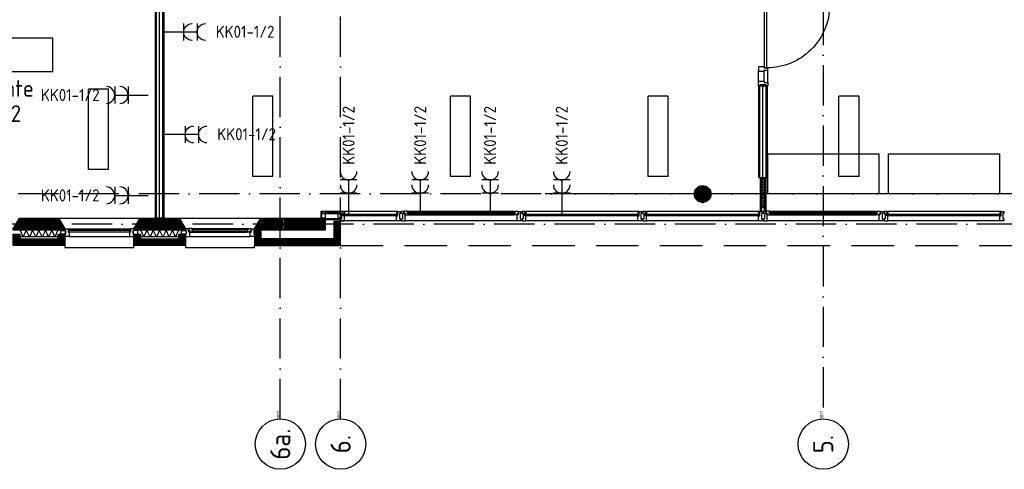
# Model space of a CAD drawing. Header units: millimetres. Extents: x 90707 to 259985, y -1262 to 84291.
# Tile 60 of 75: x 193658 to 208347, y 37953 to 44656. Entities that reach past the tile are written whole.
import ezdxf
from ezdxf.enums import TextEntityAlignment as Align

# ---------------------------------------------------------------- set-up
doc = ezdxf.new("R2010")
doc.units = ezdxf.units.MM
doc.header["$LTSCALE"] = 100
doc.linetypes.add('DASHDOT', pattern=[9, 6, -1.5, 0, -1.5])
doc.linetypes.add('HIDDEN', pattern=[9.525, 6.35, -3.175])
doc.layers.get('0').update_dxf_attribs({"linetype": 'CONTINUOUS'})
for name, color, linetype in [('AANSLWCD', 3, 'CONTINUOUS'), ('ABNSLWCD_ATTRIB', 2, 'CONTINUOUS'), ('AL$1----_ALGEMEEN', 7, 'CONTINUOUS'), ('AL$7----_STRAMIEN', 1, 'DASHDOT'), ('AL21----_BUITENWAND', 4, 'CONTINUOUS'), ('AL22----_BINNENWAND', 7, 'CONTINUOUS'), ('AL28----_KONSTRUKTIE', 3, 'CONTINUOUS'), ('AL31----_BUITENKOZ', 7, 'CONTINUOUS'), ('AL32----_BINNENKOZ', 7, 'CONTINUOUS'), ('AL32----_DRAAIRICHTING', 1, 'CONTINUOUS'), ('ALL-----_REFLIJNEN', 8, 'CONTINUOUS'), ('ALN-----_BLOCKNAAM', 2, 'CONTINUOUS'), ('ALXA1---_RASTER50', 12, 'CONTINUOUS'), ('ALXA3---_VOLZWART', 14, 'CONTINUOUS'), ('ALXAA---_GEWBETON', 12, 'CONTINUOUS'), ('ALXAB---_PREFABBETON', 1, 'CONTINUOUS'), ('ALXOU---_GLAS', 7, 'CONTINUOUS'), ('ARMATUUR', 8, 'CONTINUOUS'), ('EL6441--_DATACOM', 3, 'CONTINUOUS'), ('GEBOUWLABEL', 4, 'CONTINUOUS'), ('INHOUD', 7, 'CONTINUOUS'), ('OMSCHRIJVING', 7, 'CONTINUOUS'), ('OPPERVLAK', 7, 'CONTINUOUS'), ('VOLGNUMMER', 7, 'CONTINUOUS')]:
    doc.layers.add(name, color=color, linetype=linetype)
doc.styles.add('1_8', font='ISO', dxfattribs={"height": 1.8})
doc.styles.add('NORATT', font='isocp.shx')
doc.styles.get("Standard").update_dxf_attribs({"font": 'iso.shx'})

# ---------------------------------------------------------------- blocks, each defined once
blk = doc.blocks.new('ES3W2A')
for p, q in [((1.25, 2), (-1.25, 2)), ((0, 2), (0, -3)), ((1.25, 0), (-1.25, 0))]:
    blk.add_line(p, q)
for centre in [(0, 3.25), (0, 1.25)]:
    blk.add_arc(centre, 1.25, 180, 0)
at = {"style": '1_8'}
for tag, flags, p in [('VERMOGEN', 9, (-2.5, 5)), ('GROEP', 8, (0, 5)), ('SCHAK', 8, (2.5, 5)), ('GELIJK', 9, (5, 5)), ('KAST', 9, (7, 5)), ('TAL', 8, (2.5, 5))]:
    blk.add_attdef(tag, text='', height=1.8, rotation=90, dxfattribs=dict(at, flags=flags)).set_placement(p, align=Align.MIDDLE_CENTER)
at = {"style": '1_8', "width": 0.7, "flags": 8}
blk.add_attdef('DOEL', text='', height=1.8, rotation=90, dxfattribs=at).set_placement((-2.5, 5), align=Align.MIDDLE_LEFT)
at = {"style": '1_8', "flags": 9}
blk.add_attdef('M_CODE', text='', height=1.8, dxfattribs=at).set_placement((0, 0), align=Align.MIDDLE_CENTER)
blk = doc.blocks.new('1011')
at = {"layer": 'AL$7----_STRAMIEN', "color": 7, "linetype": 'Continuous'}
blk.add_circle((-750, 0), 750, dxfattribs=at)
at = {"layer": 'AL$7----_STRAMIEN', "color": 3, "linetype": 'Continuous'}
blk.add_attdef('STR-NAAM', text='', height=600, rotation=360, dxfattribs=at).set_placement((-750, 0), align=Align.MIDDLE)
at = {"layer": 'ALN-----_BLOCKNAAM', "linetype": 'Continuous'}
blk.add_text('1011', height=100, dxfattribs=at).set_placement((0, 0))
blk = doc.blocks.new('GEBOUWLABEL')
at = {"layer": 'VOLGNUMMER'}
blk.add_lwpolyline([(-4, -1), (4, -1), (4, 1), (-4, 1)], close=True, dxfattribs=at)
at = {"color": 0, "linetype": 'ByBlock', "flags": 1}
for tag, p in [('OPPERVLAKTESOORT', (0.5, 8)), ('TERREIN', (0.5, 6.5)), ('GEBOUW', (0.5, 5)), ('GEBRUIKSFUNCTIE', (0.5, 3.5)), ('BOUWLAAG', (0.5, 2)), ('HOOGTE', (0, -6.5)), ('RUIMTEFUNCTIE', (0, -8))]:
    blk.add_attdef(tag, text='', height=1, dxfattribs=at).set_placement(p, align=Align.MIDDLE_CENTER)
at = {"layer": 'INHOUD', "color": 0, "linetype": 'ByBlock'}
blk.add_attdef('INHOUD', text='', height=1, dxfattribs=at).set_placement((0, -5), align=Align.MIDDLE_CENTER)
at = {"layer": 'OMSCHRIJVING', "color": 0, "linetype": 'ByBlock'}
blk.add_attdef('OMSCHRIJVING', text='', height=1, dxfattribs=at).set_placement((0, -2), align=Align.MIDDLE_CENTER)
at = {"layer": 'OPPERVLAK', "color": 0, "linetype": 'ByBlock'}
blk.add_attdef('OPPERVLAK', text='', height=1, dxfattribs=at).set_placement((0, -3.5), align=Align.MIDDLE_CENTER)
at = {"layer": 'VOLGNUMMER', "color": 0, "linetype": 'ByBlock'}
blk.add_attdef('VOLGNUMMER', text='', height=1, dxfattribs=at).set_placement((0, 0), align=Align.MIDDLE_CENTER)
blk = doc.blocks.new('A$Cca306792')
at = {"layer": 'ALL-----_REFLIJNEN', "linetype": 'Continuous'}
h = blk.add_hatch(dxfattribs=at)
h.set_pattern_fill('PREFBET', color=8, angle=90, style=0)
h.set_pattern_definition([(135, (103120.95, 42959.68), (-106.066, -106.066), [])])
h.paths.add_polyline_path([(102443, 42780), (102443, 42800), (102536, 42960), (103121, 42960), (103213, 42800), (103213, 42780)])
h = blk.add_hatch(dxfattribs=at)
h.set_pattern_fill('RASTER50', color=8, scale=50, angle=90, style=0)
h.set_pattern_definition([(90, (103120.946, 42959.675), (-10, 6e-16), [])])
h.paths.add_polyline_path([(102443, 42780), (102443, 42800), (102536, 42960), (103121, 42960), (103213, 42800), (103213, 42780)])
h = blk.add_hatch(dxfattribs=at)
h.set_pattern_fill('PREFBET', color=8, angle=90, style=0)
h.set_pattern_definition([(135, (104920.95, 42959.68), (-106.066, -106.066), [])])
h.paths.add_polyline_path([(104243, 42780), (104243, 42800), (104336, 42960), (104921, 42960), (105013, 42800), (105013, 42780)])
h = blk.add_hatch(dxfattribs=at)
h.set_pattern_fill('RASTER50', color=8, scale=50, angle=90, style=0)
h.set_pattern_definition([(90, (104920.946, 42959.675), (-10, 6e-16), [])])
h.paths.add_polyline_path([(104243, 42780), (104243, 42800), (104336, 42960), (104921, 42960), (105013, 42800), (105013, 42780)])
at = {"layer": 'ALXA1---_RASTER50'}
h = blk.add_hatch(dxfattribs=at)
h.set_pattern_fill('RASTER50', color=8, scale=100, angle=90, style=0)
h.set_pattern_definition([(90, (338146.175, 1203.591), (20, 1e-15), [])])
h.paths.add_polyline_path([(106043, 42780), (106043, 42800), (106136, 42960), (107098, 42960), (107098, 42780)])
at = {"layer": 'ALXAA---_GEWBETON'}
h = blk.add_hatch(dxfattribs=at)
h.set_pattern_fill('GEWPBET', color=8, scale=100, style=0)
h.set_pattern_definition([(0, (-37572.031, 9775.25), (0, 20), [])])
edge = h.paths.add_edge_path()
edge.add_arc((112728, 43320), 125, 0, 360)
at = {"layer": 'ALXAB---_PREFABBETON'}
h = blk.add_hatch(dxfattribs=at)
h.set_pattern_fill('PREFBET', color=8, angle=90, style=0)
h.set_pattern_definition([(45, (338146.17, 1203.59), (106.06602, -106.06602), [])])
h.paths.add_polyline_path([(106043, 42780), (106043, 42800), (106136, 42960), (107098, 42960), (107098, 42780)])
at = {"layer": 'AL$1----_ALGEMEEN', "color": 8}
for p, q in [((113699, 43920), (115357, 43920)), ((115357, 43920), (115357, 43320)), ((115357, 43320), (113699, 43320))]:
    blk.add_line(p, q, dxfattribs=at)
blk.add_lwpolyline([(115499, 43320), (115499, 43920), (117157, 43920), (117157, 43320)], close=True, dxfattribs=at)
at = {"layer": 'AL$7----_STRAMIEN', "color": 1}
for p, q in [((107328, 39965), (107328, 54656)), ((145786, 43320), (110378, 43320))]:
    blk.add_line(p, q, dxfattribs=at)
for points in [[(106428, 39965), (106428, 78659)], [(114528, 66841), (114528, 39965)], [(135522, 43320), (3452, 43320)], [(146222, 42870), (2867, 42870)]]:
    blk.add_lwpolyline(points, dxfattribs=at)
at = {"layer": 'AL21----_BUITENWAND', "color": 8}
for p, q in [((107328, 42550), (107328, 42911)), ((106043, 42760), (106043, 42550)), ((106043, 42550), (107328, 42550))]:
    blk.add_line(p, q, dxfattribs=at)
at = {"layer": 'AL21----_BUITENWAND', "color": 8, "linetype": 'HIDDEN'}
blk.add_line((107328, 42550), (139728, 42550), dxfattribs=at)
at = {"layer": 'AL21----_BUITENWAND', "color": 8}
blk.add_lwpolyline([(107228, 42911), (107228, 42650), (106143, 42650), (106143, 42760), (106043, 42760), (106043, 42550), (107328, 42550), (107328, 42911)], close=True, dxfattribs=at)
at = {"layer": 'AL22----_BINNENWAND', "color": 8, "linetype": 'Continuous'}
blk.add_line((107328, 43045), (107125, 43045), dxfattribs=at)
at = {"layer": 'AL22----_BINNENWAND', "color": 8}
for points in [[(104566, 42960), (104566, 55060), (104813, 55060), (104813, 54935), (104691, 54935), (104691, 42960)], [(113566, 43560), (113566, 44933), (113691, 44933), (113691, 43560)]]:
    blk.add_lwpolyline(points, close=True, dxfattribs=at)
at = {"layer": 'AL22----_BINNENWAND', "color": 8, "linetype": 'Continuous'}
for points in [[(104581, 42960), (104581, 55045), (104813, 55045)], [(104676, 42960), (104676, 54950), (104813, 54950)], [(113581, 43560), (113581, 44933)], [(113676, 43560), (113676, 44933)]]:
    blk.add_lwpolyline(points, dxfattribs=at)
at = {"layer": 'AL22----_BINNENWAND', "color": 8}
blk.add_lwpolyline([(107328, 43060), (107034, 43060), (107034, 42960)], dxfattribs=at)
at = {"layer": 'AL28----_KONSTRUKTIE', "color": 8, "linetype": 'Continuous'}
blk.add_lwpolyline([(106043, 42780), (106043, 42800), (106136, 42960), (107098, 42960), (107098, 42780)], close=True, dxfattribs=at)
at = {"layer": 'AL28----_KONSTRUKTIE', "color": 8}
blk.add_circle((112728, 43320), 125, dxfattribs=at)
blk.add_circle((112728, 43320), 125, dxfattribs=at)
blk.add_circle((112728, 43320), 125, dxfattribs=at)
at = {"layer": 'AL31----_BUITENKOZ', "color": 8}
for p, q in [((108163, 43060), (107328, 43060)), ((108237, 43060), (108237, 43030)), ((108270, 43060), (108237, 43060)), ((108270, 43024), (108270, 43060)), ((108281, 43058), (108274, 43058)), ((108274, 43058), (108274, 43029)), ((108283, 43063), (108281, 43058)), ((108326, 43063), (108283, 43063)), ((108326, 43022), (108326, 43063)), ((108326, 43060), (108326, 43047)), ((108343, 43060), (108326, 43060)), ((108326, 43047), (108343, 43047)), ((108340, 43063), (109916, 43063)), ((108343, 43047), (108343, 43060)), ((109914, 43047), (109914, 43060)), ((109914, 43060), (109931, 43060)), ((109931, 43047), (109914, 43047)), ((109931, 43022), (109931, 43063)), ((109931, 43063), (109974, 43063)), ((109931, 43060), (109931, 43047)), ((109974, 43063), (109976, 43058)), ((109976, 43058), (109983, 43058)), ((109983, 43058), (109983, 43029)), ((109986, 43024), (109986, 43060)), ((109986, 43060), (110019, 43060)), ((110019, 43060), (110019, 43030)), ((111763, 43060), (110093, 43060)), ((113563, 43060), (111893, 43060)), ((113637, 43060), (113637, 43030)), ((113670, 43060), (113637, 43060)), ((113670, 43024), (113670, 43060)), ((113681, 43058), (113674, 43058)), ((113674, 43058), (113674, 43029)), ((113683, 43063), (113681, 43058)), ((113726, 43063), (113683, 43063)), ((113726, 43022), (113726, 43063)), ((113726, 43060), (113726, 43047)), ((113743, 43060), (113726, 43060)), ((113726, 43047), (113743, 43047)), ((113740, 43063), (115316, 43063)), ((113740, 43063), (115316, 43063)), ((113743, 43047), (113743, 43060)), ((115314, 43047), (115314, 43060)), ((115314, 43060), (115331, 43060)), ((115314, 43047), (115314, 43060)), ((115314, 43060), (115331, 43060)), ((115331, 43047), (115314, 43047)), ((115331, 43047), (115314, 43047)), ((115331, 43022), (115331, 43063)), ((115331, 43063), (115374, 43063)), ((115331, 43022), (115331, 43063)), ((115331, 43063), (115374, 43063)), ((115331, 43060), (115331, 43047)), ((115331, 43060), (115331, 43047)), ((115374, 43063), (115376, 43058)), ((115374, 43063), (115376, 43058)), ((115376, 43058), (115383, 43058)), ((115376, 43058), (115383, 43058)), ((115383, 43058), (115383, 43029)), ((115383, 43058), (115383, 43029)), ((115386, 43024), (115386, 43060)), ((115386, 43060), (115419, 43060)), ((115419, 43060), (115419, 43030)), ((117163, 43060), (115493, 43060)), ((103121, 42960), (104336, 42960)), ((104921, 42960), (106136, 42960)), ((108163, 42921), (107328, 42921)), ((108237, 43030), (108251, 43030)), ((108251, 42950), (108237, 42950)), ((108237, 42950), (108237, 42921)), ((108237, 42921), (108293, 42921)), ((108251, 43030), (108251, 42950)), ((108284, 43024), (108270, 43024)), ((108274, 43029), (108296, 43029)), ((108284, 43009), (108284, 43024)), ((108293, 43009), (108284, 43009)), ((108296, 43024), (108288, 43024)), ((108288, 43024), (108288, 43009)), ((108288, 43009), (108293, 43009)), ((108293, 43009), (108340, 43009)), ((108293, 42921), (108293, 43009)), ((109963, 42921), (108293, 42921)), ((108296, 43029), (108296, 43024)), ((108343, 43022), (108326, 43022)), ((108340, 43009), (108343, 43022)), ((108340, 43009), (109916, 43009)), ((109916, 43009), (109914, 43022)), ((109914, 43022), (109931, 43022)), ((109963, 43009), (109916, 43009)), ((109983, 43029), (109961, 43029)), ((109961, 43029), (109961, 43024)), ((109961, 43024), (109969, 43024)), ((109969, 43009), (109963, 43009)), ((109963, 42921), (109963, 43009)), ((109963, 43009), (109972, 43009)), ((110019, 42921), (109963, 42921)), ((109969, 43024), (109969, 43009)), ((109972, 43009), (109972, 43024)), ((109972, 43024), (109986, 43024)), ((110019, 43030), (110005, 43030)), ((110005, 43030), (110005, 42950)), ((110005, 42950), (110019, 42950)), ((110019, 42950), (110019, 42921)), ((111763, 42921), (110093, 42921)), ((113563, 42921), (111893, 42921)), ((113637, 43030), (113651, 43030)), ((113651, 42950), (113637, 42950)), ((113637, 42950), (113637, 42921)), ((113637, 42921), (113693, 42921)), ((113651, 43030), (113651, 42950)), ((113684, 43024), (113670, 43024)), ((113674, 43029), (113696, 43029)), ((113684, 43009), (113684, 43024)), ((113693, 43009), (113684, 43009)), ((113696, 43024), (113688, 43024)), ((113688, 43024), (113688, 43009)), ((113688, 43009), (113693, 43009)), ((113693, 43009), (113740, 43009)), ((113693, 42921), (113693, 43009)), ((115363, 42921), (113693, 42921)), ((115363, 42921), (113693, 42921)), ((113696, 43029), (113696, 43024)), ((113743, 43022), (113726, 43022)), ((113740, 43009), (113743, 43022)), ((113740, 43009), (115316, 43009)), ((113740, 43009), (115316, 43009)), ((115316, 43009), (115314, 43022)), ((115314, 43022), (115331, 43022)), ((115316, 43009), (115314, 43022)), ((115314, 43022), (115331, 43022)), ((115363, 43009), (115316, 43009)), ((115363, 43009), (115316, 43009)), ((115383, 43029), (115361, 43029)), ((115361, 43029), (115361, 43024)), ((115383, 43029), (115361, 43029)), ((115361, 43029), (115361, 43024)), ((115361, 43024), (115369, 43024)), ((115361, 43024), (115369, 43024)), ((115369, 43009), (115363, 43009)), ((115363, 42921), (115363, 43009)), ((115363, 43009), (115372, 43009)), ((115369, 43009), (115363, 43009)), ((115419, 42921), (115363, 42921)), ((115369, 43024), (115369, 43009)), ((115369, 43024), (115369, 43009)), ((115372, 43009), (115372, 43024)), ((115372, 43024), (115386, 43024)), ((115419, 43030), (115405, 43030)), ((115405, 43030), (115405, 42950)), ((115405, 42950), (115419, 42950)), ((115419, 42950), (115419, 42921)), ((117163, 42921), (115493, 42921)), ((103263, 42800), (104193, 42800)), ((105113, 42803), (105944, 42803)), ((105127, 42749), (105929, 42749)), ((103280, 42686), (104176, 42686)), ((105080, 42686), (105976, 42686)), ((103213, 42520), (104243, 42520)), ((105013, 42520), (106043, 42520)), ((106043, 42520), (106043, 42550))]:
    blk.add_line(p, q, dxfattribs=at)
at = {"layer": 'AL31----_BUITENKOZ', "color": 8, "linetype": 'Continuous'}
for p, q in [((108175, 43060), (108163, 43060)), ((108163, 43060), (108163, 43023)), ((108175, 43055), (108175, 43060)), ((108180, 43055), (108175, 43055)), ((108180, 43060), (108219, 43060)), ((108180, 42993), (108180, 43060)), ((108180, 43023), (108180, 43055)), ((108219, 43060), (108219, 43054)), ((108219, 43054), (108219, 43040)), ((108219, 43040), (108219, 43040)), ((108219, 43040), (108219, 43030)), ((110076, 43060), (110037, 43060)), ((110037, 43060), (110037, 43054)), ((110037, 43054), (110037, 43040)), ((110037, 43040), (110037, 43040)), ((110037, 43040), (110037, 43030)), ((110076, 42993), (110076, 43060)), ((110076, 43023), (110076, 43055)), ((110076, 43055), (110081, 43055)), ((110081, 43055), (110081, 43060)), ((110081, 43060), (110093, 43060)), ((110093, 43060), (110093, 43023)), ((111775, 43060), (111763, 43060)), ((111763, 43060), (111763, 43023)), ((111775, 43055), (111775, 43060)), ((111780, 43055), (111775, 43055)), ((111780, 43060), (111819, 43060)), ((111780, 42993), (111780, 43060)), ((111780, 43023), (111780, 43055)), ((111819, 43060), (111819, 43054)), ((111819, 43054), (111819, 43040)), ((111819, 43040), (111819, 43040)), ((111819, 43040), (111819, 43030)), ((111876, 43060), (111837, 43060)), ((111837, 43060), (111837, 43054)), ((111837, 43054), (111837, 43040)), ((111837, 43040), (111837, 43040)), ((111837, 43040), (111837, 43030)), ((111876, 42993), (111876, 43060)), ((111876, 43023), (111876, 43055)), ((111876, 43055), (111881, 43055)), ((111881, 43055), (111881, 43060)), ((111881, 43060), (111893, 43060)), ((111893, 43060), (111893, 43023)), ((113575, 43060), (113563, 43060)), ((113563, 43060), (113563, 43023)), ((113575, 43055), (113575, 43060)), ((113580, 43055), (113575, 43055)), ((113580, 43060), (113619, 43060)), ((113580, 42993), (113580, 43060)), ((113580, 43023), (113580, 43055)), ((113619, 43060), (113619, 43054)), ((113619, 43054), (113619, 43040)), ((113619, 43040), (113619, 43040)), ((113619, 43040), (113619, 43030)), ((115476, 43060), (115437, 43060)), ((115437, 43060), (115437, 43054)), ((115437, 43054), (115437, 43040)), ((115437, 43040), (115437, 43040)), ((115437, 43040), (115437, 43030)), ((115476, 42993), (115476, 43060)), ((115476, 43023), (115476, 43055)), ((115476, 43055), (115481, 43055)), ((115481, 43055), (115481, 43060)), ((115481, 43060), (115493, 43060)), ((115493, 43060), (115493, 43023)), ((117175, 43060), (117163, 43060)), ((117163, 43060), (117163, 43023)), ((117175, 43055), (117175, 43060)), ((117180, 43055), (117175, 43055)), ((117180, 43060), (117219, 43060)), ((117180, 42993), (117180, 43060)), ((117180, 43023), (117180, 43055)), ((117219, 43060), (117219, 43054)), ((117219, 43054), (117219, 43040)), ((117219, 43040), (117219, 43040)), ((117219, 43040), (117219, 43030)), ((108163, 43023), (108180, 43023)), ((108163, 42940), (108163, 42993)), ((108163, 42993), (108180, 42993)), ((108163, 42932), (108163, 42940)), ((108163, 42928), (108163, 42932)), ((108163, 42921), (108163, 42928)), ((108200, 42921), (108163, 42921)), ((108219, 42921), (108200, 42921)), ((108219, 43030), (108205, 43030)), ((108205, 43030), (108205, 42950)), ((108205, 42950), (108219, 42950)), ((108219, 42950), (108219, 42941)), ((108219, 42941), (108219, 42941)), ((108219, 42941), (108219, 42927)), ((108219, 42927), (108219, 42921)), ((110037, 43030), (110051, 43030)), ((110051, 42950), (110037, 42950)), ((110037, 42950), (110037, 42941)), ((110037, 42941), (110037, 42941)), ((110037, 42941), (110037, 42927)), ((110037, 42927), (110037, 42921)), ((110037, 42921), (110056, 42921)), ((110051, 43030), (110051, 42950)), ((110056, 42921), (110093, 42921)), ((110093, 43023), (110076, 43023)), ((110093, 42993), (110076, 42993)), ((110093, 42940), (110093, 42993)), ((110093, 42932), (110093, 42940)), ((110093, 42928), (110093, 42932)), ((110093, 42921), (110093, 42928)), ((111763, 43023), (111780, 43023)), ((111763, 42940), (111763, 42993)), ((111763, 42993), (111780, 42993)), ((111763, 42932), (111763, 42940)), ((111763, 42928), (111763, 42932)), ((111763, 42921), (111763, 42928)), ((111800, 42921), (111763, 42921)), ((111819, 42921), (111800, 42921)), ((111819, 43030), (111805, 43030)), ((111805, 43030), (111805, 42950)), ((111805, 42950), (111819, 42950)), ((111819, 42950), (111819, 42940)), ((111819, 42940), (111819, 42940)), ((111819, 42940), (111819, 42927)), ((111819, 42927), (111819, 42921)), ((111837, 43030), (111851, 43030)), ((111851, 42950), (111837, 42950)), ((111837, 42950), (111837, 42941)), ((111837, 42941), (111837, 42941)), ((111837, 42941), (111837, 42927)), ((111837, 42927), (111837, 42921)), ((111837, 42921), (111856, 42921)), ((111851, 43030), (111851, 42950)), ((111856, 42921), (111893, 42921)), ((111893, 43023), (111876, 43023)), ((111893, 42993), (111876, 42993)), ((111893, 42940), (111893, 42993)), ((111893, 42932), (111893, 42940)), ((111893, 42928), (111893, 42932)), ((111893, 42921), (111893, 42928)), ((113563, 43023), (113580, 43023)), ((113563, 42940), (113563, 42993)), ((113563, 42993), (113580, 42993)), ((113563, 42932), (113563, 42940)), ((113563, 42928), (113563, 42932)), ((113563, 42921), (113563, 42928)), ((113600, 42921), (113563, 42921)), ((113619, 42921), (113600, 42921)), ((113619, 43030), (113605, 43030)), ((113605, 43030), (113605, 42950)), ((113605, 42950), (113619, 42950)), ((113619, 42950), (113619, 42940)), ((113619, 42940), (113619, 42940)), ((113619, 42940), (113619, 42927)), ((113619, 42927), (113619, 42921)), ((115437, 43030), (115451, 43030)), ((115451, 42950), (115437, 42950)), ((115437, 42950), (115437, 42941)), ((115437, 42941), (115437, 42941)), ((115437, 42941), (115437, 42927)), ((115437, 42927), (115437, 42921)), ((115437, 42921), (115456, 42921)), ((115451, 43030), (115451, 42950)), ((115456, 42921), (115493, 42921)), ((115493, 43023), (115476, 43023)), ((115493, 42993), (115476, 42993)), ((115493, 42940), (115493, 42993)), ((115493, 42932), (115493, 42940)), ((115493, 42928), (115493, 42932)), ((115493, 42921), (115493, 42928)), ((117163, 43023), (117180, 43023)), ((117163, 42940), (117163, 42993)), ((117163, 42993), (117180, 42993)), ((117163, 42932), (117163, 42940)), ((117163, 42928), (117163, 42932)), ((117163, 42921), (117163, 42928)), ((117200, 42921), (117163, 42921)), ((117219, 42921), (117200, 42921)), ((117219, 43030), (117205, 43030)), ((117205, 43030), (117205, 42950)), ((117205, 42950), (117219, 42950)), ((117219, 42950), (117219, 42940)), ((117219, 42940), (117219, 42940)), ((117219, 42940), (117219, 42927)), ((117219, 42927), (117219, 42921)), ((104188, 42774), (103268, 42774)), ((103268, 42753), (104188, 42753)), ((105942, 42785), (105115, 42785)), ((105115, 42764), (105942, 42764))]:
    blk.add_line(p, q, dxfattribs=at)
at = {"layer": 'AL31----_BUITENKOZ', "color": 8}
for points in [[(107328, 43048), (107048, 43048), (107048, 43030), (107328, 43030)], [(108237, 43060), (108237, 43030), (108251, 43030), (108251, 42950), (108237, 42950), (108237, 42921), (108293, 42921), (108293, 43009), (108284, 43009), (108284, 43024), (108270, 43024), (108270, 43060)], [(108283, 43063), (108281, 43058), (108274, 43058), (108274, 43029), (108296, 43029), (108296, 43024), (108288, 43024), (108288, 43009), (108293, 43009), (108340, 43009), (108343, 43022), (108326, 43022), (108326, 43063)], [(108326, 43060), (108326, 43047), (108343, 43047), (108343, 43060)], [(109974, 43063), (109976, 43058), (109983, 43058), (109983, 43029), (109961, 43029), (109961, 43024), (109969, 43024), (109969, 43009), (109963, 43009), (109916, 43009), (109914, 43022), (109931, 43022), (109931, 43063)], [(109931, 43060), (109931, 43047), (109914, 43047), (109914, 43060)], [(110019, 43060), (110019, 43030), (110005, 43030), (110005, 42950), (110019, 42950), (110019, 42921), (109963, 42921), (109963, 43009), (109972, 43009), (109972, 43024), (109986, 43024), (109986, 43060)], [(115419, 43060), (115419, 43030), (115405, 43030), (115405, 42950), (115419, 42950), (115419, 42921), (115363, 42921), (115363, 43009), (115372, 43009), (115372, 43024), (115386, 43024), (115386, 43060)], [(107098, 43030), (107098, 42960), (107048, 42960), (107048, 43030)], [(107342, 43030), (107098, 43030), (107098, 42950), (107342, 42950)], [(107328, 42950), (107098, 42950), (107098, 42940), (107328, 42940)], [(107342, 43030), (107342, 42960), (107292, 42960), (107292, 43030)], [(105987, 42803), (105989, 42798), (105996, 42798), (105996, 42769), (105974, 42769), (105974, 42764), (105982, 42764), (105982, 42749), (105976, 42749), (105929, 42749), (105927, 42762), (105944, 42762), (105944, 42803)], [(105944, 42800), (105944, 42787), (105927, 42787), (105927, 42800)], [(106033, 42775), (106033, 42719), (106104, 42719), (106104, 42775)]]:
    blk.add_lwpolyline(points, close=True, dxfattribs=at)
at = {"layer": 'AL31----_BUITENKOZ', "color": 8, "linetype": 'Continuous'}
for points in [[(107367, 43060), (107328, 43060), (107328, 43054), (107328, 43040), (107328, 43040), (107328, 43030), (107342, 43030), (107342, 42950), (107328, 42950), (107328, 42941), (107328, 42941), (107328, 42927), (107328, 42921), (107347, 42921), (107384, 42921), (107384, 42928), (107384, 42932), (107384, 42940), (107384, 42993), (107367, 42993)], [(107367, 43023), (107367, 43055), (107372, 43055), (107372, 43060), (107384, 43060), (107384, 43023)], [(108180, 43023), (108180, 43055), (108175, 43055), (108175, 43060), (108163, 43060), (108163, 43023)], [(108180, 43060), (108219, 43060), (108219, 43054), (108219, 43040), (108219, 43040), (108219, 43030), (108205, 43030), (108205, 42950), (108219, 42950), (108219, 42941), (108219, 42941), (108219, 42927), (108219, 42921), (108200, 42921), (108163, 42921), (108163, 42928), (108163, 42932), (108163, 42940), (108163, 42993), (108180, 42993)], [(110076, 43060), (110037, 43060), (110037, 43054), (110037, 43040), (110037, 43040), (110037, 43030), (110051, 43030), (110051, 42950), (110037, 42950), (110037, 42941), (110037, 42941), (110037, 42927), (110037, 42921), (110056, 42921), (110093, 42921), (110093, 42928), (110093, 42932), (110093, 42940), (110093, 42993), (110076, 42993)], [(110076, 43023), (110076, 43055), (110081, 43055), (110081, 43060), (110093, 43060), (110093, 43023)], [(115476, 43060), (115437, 43060), (115437, 43054), (115437, 43040), (115437, 43040), (115437, 43030), (115451, 43030), (115451, 42950), (115437, 42950), (115437, 42941), (115437, 42941), (115437, 42927), (115437, 42921), (115456, 42921), (115493, 42921), (115493, 42928), (115493, 42932), (115493, 42940), (115493, 42993), (115476, 42993)], [(115476, 43023), (115476, 43055), (115481, 43055), (115481, 43060), (115493, 43060), (115493, 43023)], [(105115, 42785), (105115, 42764), (105942, 42764), (105942, 42785)]]:
    blk.add_lwpolyline(points, close=True, dxfattribs=at)
at = {"layer": 'AL31----_BUITENKOZ', "color": 8}
for points in [[(108163, 43060), (107384, 43060)], [(108340, 43063), (109916, 43063)], [(111763, 43060), (110093, 43060)], [(117163, 43060), (115493, 43060)], [(104921, 42960), (106136, 42960)], [(108163, 42921), (107384, 42921)], [(109963, 42921), (108293, 42921)], [(108340, 43009), (109916, 43009)], [(111763, 42921), (110093, 42921)], [(117163, 42921), (115493, 42921)], [(105113, 42803), (105944, 42803)], [(105127, 42749), (105929, 42749)], [(105080, 42686), (105976, 42686)], [(105013, 42550), (105013, 42520), (106043, 42520), (106043, 42550)]]:
    blk.add_lwpolyline(points, dxfattribs=at)
at = {"layer": 'AL32----_BINNENKOZ', "color": 8}
for points in [[(113648, 45200), (113688, 45200), (113688, 46134), (113648, 46134)], [(106043, 42800), (106043, 42775), (106033, 42775), (106033, 42719), (106043, 42719), (106043, 42686), (105976, 42686), (105976, 42749), (105993, 42749), (105993, 42764), (105999, 42764), (105999, 42800)]]:
    blk.add_lwpolyline(points, close=True, dxfattribs=at)
for points in [[(113699, 45167), (113699, 45200), (113648, 45200), (113648, 45217), (113560, 45217), (113560, 45150), (113648, 45150), (113648, 45167), (113699, 45167), (113699, 45200)], [(113560, 45000), (113560, 45150)], [(113648, 45000), (113648, 45150)], [(113699, 44983), (113699, 45167)], [(113699, 44933), (113674, 44933), (113674, 44949), (113582, 44949), (113582, 44933), (113560, 44933), (113560, 45000), (113648, 45000), (113648, 44983), (113699, 44983), (113699, 44933)]]:
    blk.add_lwpolyline(points, dxfattribs=at)
at = {"layer": 'AL32----_DRAAIRICHTING', "color": 8}
blk.add_lwpolyline([(113688, 46134), (114622, 46134, -0.414214), (113688, 45200, -0.414214)], format="xyb", dxfattribs=at)
at = {"layer": 'ALL-----_REFLIJNEN', "color": 8, "linetype": 'Continuous'}
for p, q in [((113699, 43320), (113699, 43920)), ((112604, 43335), (112852, 43335)), ((112608, 43355), (112848, 43355)), ((112616, 43375), (112840, 43375)), ((112629, 43395), (112828, 43395)), ((112648, 43415), (112809, 43415)), ((112681, 43435), (112775, 43435)), ((112603, 43315), (112853, 43315)), ((112606, 43295), (112851, 43295)), ((112611, 43275), (112845, 43275)), ((112621, 43255), (112835, 43255)), ((112636, 43235), (112820, 43235)), ((112659, 43215), (112797, 43215)), ((112715, 43195), (112741, 43195)), ((113575, 43060), (113563, 43060)), ((113563, 43060), (113563, 43023)), ((113575, 43055), (113575, 43060)), ((113580, 43055), (113575, 43055)), ((113580, 43060), (113619, 43060)), ((113580, 42993), (113580, 43060)), ((113580, 43023), (113580, 43055)), ((113619, 43060), (113619, 43054)), ((113619, 43054), (113619, 43040)), ((113619, 43040), (113619, 43040)), ((113619, 43040), (113619, 43030)), ((113637, 43060), (113637, 43030)), ((113670, 43060), (113637, 43060)), ((113670, 43024), (113670, 43060)), ((113681, 43058), (113674, 43058)), ((113674, 43058), (113674, 43029)), ((113683, 43063), (113681, 43058)), ((113726, 43063), (113683, 43063)), ((113726, 43022), (113726, 43063)), ((113726, 43060), (113726, 43047)), ((113743, 43060), (113726, 43060)), ((113726, 43047), (113743, 43047)), ((113728, 43024), (113728, 43045)), ((113743, 43047), (113743, 43060)), ((113563, 43023), (113580, 43023)), ((113563, 42940), (113563, 42993)), ((113563, 42993), (113580, 42993)), ((113563, 42932), (113563, 42940)), ((113563, 42928), (113563, 42932)), ((113563, 42921), (113563, 42928)), ((113600, 42921), (113563, 42921)), ((113619, 42921), (113600, 42921)), ((113619, 43030), (113605, 43030)), ((113605, 43030), (113605, 42950)), ((113605, 42950), (113619, 42950)), ((113619, 42950), (113619, 42940)), ((113619, 42940), (113619, 42940)), ((113619, 42940), (113619, 42927)), ((113619, 42927), (113619, 42921)), ((113637, 43030), (113651, 43030)), ((113651, 42950), (113637, 42950)), ((113637, 42950), (113637, 42921)), ((113637, 42921), (113693, 42921)), ((113651, 43030), (113651, 42950)), ((113684, 43024), (113670, 43024)), ((113674, 43029), (113696, 43029)), ((113684, 43009), (113684, 43024)), ((113693, 43009), (113684, 43009)), ((113696, 43024), (113688, 43024)), ((113688, 43024), (113688, 43009)), ((113688, 43009), (113693, 43009)), ((113693, 42921), (113693, 43009)), ((113693, 43009), (113740, 43009)), ((113696, 43029), (113696, 43024)), ((113743, 43022), (113726, 43022)), ((113740, 43009), (113743, 43022))]:
    blk.add_line(p, q, dxfattribs=at)
for points in [[(104628, 42960), (104628, 54997), (104813, 54997)], [(113628, 43560), (113628, 44933)], [(113607, 43560), (113607, 43118)], [(113607, 43559), (113650, 43540), (113607, 43519), (113650, 43499), (113607, 43479), (113650, 43459), (113607, 43439), (113650, 43419), (113607, 43399), (113650, 43379), (113607, 43359), (113650, 43339), (113607, 43319), (113650, 43298), (113607, 43278), (113650, 43258), (113607, 43238), (113650, 43218), (113607, 43198), (113650, 43178), (113607, 43158), (113650, 43138), (113607, 43118)], [(113650, 43560), (113650, 43118)], [(113563, 43060), (111893, 43060)], [(103121, 42960), (104336, 42960)], [(107278, 42911), (107278, 42600), (106093, 42600), (106093, 42760)], [(113563, 42921), (111893, 42921)], [(103113, 42780), (102543, 42780)], [(103109, 42780), (103066, 42680), (103018, 42780), (102971, 42680), (102923, 42780), (102876, 42680), (102828, 42780), (102781, 42680), (102733, 42780), (102686, 42680), (102638, 42780), (102591, 42680), (102548, 42780)], [(103263, 42800), (104193, 42800)], [(104913, 42780), (104343, 42780)], [(104909, 42780), (104866, 42680), (104818, 42780), (104771, 42680), (104723, 42780), (104676, 42680), (104628, 42780), (104581, 42680), (104533, 42780), (104486, 42680), (104438, 42780), (104391, 42680), (104348, 42780)], [(102493, 42719), (102493, 42600), (103163, 42600), (103163, 42719)], [(103113, 42680), (102543, 42680)], [(103280, 42686), (104176, 42686)], [(104293, 42719), (104293, 42600), (104963, 42600), (104963, 42719)], [(104913, 42680), (104343, 42680)], [(103213, 42550), (103213, 42520), (104243, 42520), (104243, 42550)]]:
    blk.add_lwpolyline(points, dxfattribs=at)
for points in [[(113587, 43560), (113587, 43060), (113607, 43060), (113607, 43560)], [(113670, 43560), (113670, 43060), (113650, 43060), (113650, 43560)], [(111780, 43023), (111780, 43055), (111775, 43055), (111775, 43060), (111763, 43060), (111763, 43023)], [(111780, 43060), (111819, 43060), (111819, 43054), (111819, 43040), (111819, 43040), (111819, 43030), (111805, 43030), (111805, 42950), (111819, 42950), (111819, 42940), (111819, 42940), (111819, 42927), (111819, 42921), (111800, 42921), (111763, 42921), (111763, 42928), (111763, 42932), (111763, 42940), (111763, 42993), (111780, 42993)], [(111876, 43060), (111837, 43060), (111837, 43054), (111837, 43040), (111837, 43040), (111837, 43030), (111851, 43030), (111851, 42950), (111837, 42950), (111837, 42941), (111837, 42941), (111837, 42927), (111837, 42921), (111856, 42921), (111893, 42921), (111893, 42928), (111893, 42932), (111893, 42940), (111893, 42993), (111876, 42993)], [(111876, 43023), (111876, 43055), (111881, 43055), (111881, 43060), (111893, 43060), (111893, 43023)], [(113608, 43118), (113649, 43118), (113649, 43060), (113608, 43060)], [(117180, 43023), (117180, 43055), (117175, 43055), (117175, 43060), (117163, 43060), (117163, 43023)], [(117180, 43060), (117219, 43060), (117219, 43054), (117219, 43040), (117219, 43040), (117219, 43030), (117205, 43030), (117205, 42950), (117219, 42950), (117219, 42940), (117219, 42940), (117219, 42927), (117219, 42921), (117200, 42921), (117163, 42921), (117163, 42928), (117163, 42932), (117163, 42940), (117163, 42993), (117180, 42993)], [(102443, 42780), (102443, 42800), (102536, 42960), (103121, 42960), (103213, 42800), (103213, 42780)], [(104243, 42780), (104243, 42800), (104336, 42960), (104921, 42960), (105013, 42800), (105013, 42780)], [(111878, 42995), (111878, 43021), (113578, 43021), (113578, 42995)], [(103223, 42775), (103223, 42719), (103152, 42719), (103152, 42775)], [(103263, 42800), (103263, 42800), (103263, 42749), (103280, 42749), (103280, 42686), (103280, 42686), (103280, 42686), (103280, 42686), (103280, 42686), (103213, 42686), (103213, 42719), (103223, 42719), (103223, 42775), (103213, 42775), (103213, 42775), (103213, 42800)], [(103268, 42774), (103268, 42753), (104188, 42753), (104188, 42774)], [(104193, 42800), (104193, 42800), (104193, 42749), (104176, 42749), (104176, 42686), (104176, 42686), (104176, 42686), (104176, 42686), (104176, 42686), (104243, 42686), (104243, 42719), (104233, 42719), (104233, 42775), (104243, 42775), (104243, 42775), (104243, 42800)], [(104233, 42775), (104233, 42719), (104304, 42719), (104304, 42775)], [(105023, 42775), (105023, 42719), (104952, 42719), (104952, 42775)], [(105013, 42800), (105013, 42775), (105023, 42775), (105023, 42719), (105013, 42719), (105013, 42686), (105080, 42686), (105080, 42749), (105063, 42749), (105063, 42764), (105057, 42764), (105057, 42800)], [(105070, 42803), (105068, 42798), (105061, 42798), (105061, 42769), (105083, 42769), (105083, 42764), (105075, 42764), (105075, 42749), (105080, 42749), (105127, 42749), (105130, 42762), (105113, 42762), (105113, 42803)], [(105113, 42800), (105113, 42787), (105130, 42787), (105130, 42800)], [(102543, 42719), (102543, 42650), (103113, 42650), (103113, 42719), (103213, 42719), (103213, 42550), (102443, 42550), (102443, 42719)], [(104343, 42719), (104343, 42650), (104913, 42650), (104913, 42719), (105013, 42719), (105013, 42550), (104243, 42550), (104243, 42719)]]:
    blk.add_lwpolyline(points, close=True, dxfattribs=at)
for points in [[(102493, 42719, 100, 100, 0), (102493, 42600, 100, 100, 0), (103163, 42600, 100, 100, 0), (103163, 42719, 100, 100, 0)], [(104293, 42719, 100, 100, 0), (104293, 42600, 100, 100, 0), (104963, 42600, 100, 100, 0), (104963, 42719, 100, 100, 0)]]:
    blk.add_lwpolyline(points, format="xyseb", dxfattribs=at)
blk.add_circle((112728, 43320), 125, dxfattribs=at)
at = {"layer": 'ALXA3---_VOLZWART', "color": 8, "const_width": 100}
for points in [[(107278, 42911), (107278, 42600), (106093, 42600), (106093, 42760)], [(107278, 42760), (107278, 42600), (106093, 42600), (106093, 42760)]]:
    blk.add_lwpolyline(points, dxfattribs=at)
at = {"layer": 'ALXAA---_GEWBETON', "color": 8}
for p, q in [((112604, 43335), (112852, 43335)), ((112604, 43335), (112852, 43335)), ((112609, 43355), (112848, 43355)), ((112609, 43355), (112848, 43355)), ((112616, 43375), (112840, 43375)), ((112616, 43375), (112840, 43375)), ((112629, 43395), (112828, 43395)), ((112629, 43395), (112828, 43395)), ((112648, 43415), (112809, 43415)), ((112648, 43415), (112809, 43415)), ((112681, 43435), (112776, 43435)), ((112681, 43435), (112776, 43435)), ((112603, 43315), (112853, 43315)), ((112603, 43315), (112853, 43315)), ((112606, 43295), (112851, 43295)), ((112606, 43295), (112851, 43295)), ((112611, 43275), (112845, 43275)), ((112611, 43275), (112845, 43275)), ((112621, 43255), (112836, 43255)), ((112621, 43255), (112836, 43255)), ((112636, 43235), (112821, 43235)), ((112636, 43235), (112821, 43235)), ((112659, 43215), (112797, 43215)), ((112659, 43215), (112797, 43215)), ((112715, 43195), (112742, 43195)), ((112715, 43195), (112742, 43195))]:
    blk.add_line(p, q, dxfattribs=at)
at = {"layer": 'ALXOU---_GLAS', "color": 8}
for p, q in [((108328, 43024), (108328, 43045)), ((108328, 43045), (109929, 43045)), ((109929, 43045), (109929, 43024)), ((113728, 43024), (113728, 43045)), ((113728, 43045), (115329, 43045)), ((113728, 43045), (115329, 43045)), ((115329, 43045), (115329, 43024)), ((115329, 43045), (115329, 43024)), ((108178, 43021), (108178, 42995)), ((109929, 43024), (108328, 43024)), ((110078, 42995), (110078, 43021)), ((110078, 43021), (111778, 43021)), ((111778, 42995), (110078, 42995)), ((111778, 43021), (111778, 42995)), ((111878, 42995), (111878, 43021)), ((111878, 43021), (113578, 43021)), ((113578, 42995), (111878, 42995)), ((113578, 43021), (113578, 42995)), ((115329, 43024), (113728, 43024)), ((115329, 43024), (113728, 43024)), ((115478, 42995), (115478, 43021)), ((115478, 43021), (117178, 43021)), ((117178, 42995), (115478, 42995)), ((117178, 43021), (117178, 42995))]:
    blk.add_line(p, q, dxfattribs=at)
for points in [[(108328, 43024), (108328, 43045), (109929, 43045), (109929, 43024)], [(107369, 42995), (107369, 43021), (108178, 43021), (108178, 42995)], [(110078, 42995), (110078, 43021), (111778, 43021), (111778, 42995)], [(115478, 42995), (115478, 43021), (117178, 43021), (117178, 42995)]]:
    blk.add_lwpolyline(points, close=True, dxfattribs=at)
at = {"layer": 'ARMATUUR', "color": 8}
for points in [[(103866, 44883), (103566, 44883)], [(103566, 43683), (103566, 44883)], [(103866, 43683), (103866, 44883)], [(106316, 44778), (106016, 44778)], [(106016, 43578), (106016, 44778)], [(106316, 43578), (106316, 44778)], [(109266, 44778), (108966, 44778)], [(108966, 43578), (108966, 44778)], [(109266, 43578), (109266, 44778)], [(112216, 44778), (111916, 44778)], [(111916, 43578), (111916, 44778)], [(112216, 43578), (112216, 44778)], [(114761, 43578), (114761, 44778)], [(115061, 44778), (114761, 44778)], [(115061, 43578), (115061, 44778)], [(103866, 43683), (103566, 43683)], [(106316, 43578), (106016, 43578)], [(109266, 43578), (108966, 43578)], [(112216, 43578), (111916, 43578)], [(115061, 43578), (114761, 43578)]]:
    blk.add_lwpolyline(points, dxfattribs=at)
at = {"layer": 'AL$7----_STRAMIEN', "xscale": 0.5, "yscale": 0.5, "zscale": 0.5, "rotation": 90}
for p, values in [((106428, 39965), {'STR-NAAM': '6a.'}), ((107328, 39965), {'STR-NAAM': '6.'}), ((114528, 39965), {'STR-NAAM': '5.'})]:
    blk.add_blockref('1011', p, dxfattribs=at).add_auto_attribs(values)
at = {"layer": 'GEBOUWLABEL', "color": 8, "xscale": 250, "yscale": 250, "zscale": 250}
blk.add_blockref('GEBOUWLABEL', (102037, 45394), dxfattribs=at).add_auto_attribs({'VOLGNUMMER': '0.05', 'OMSCHRIJVING': 'stafruimte', 'OPPERVLAK': '27.5 m2', 'INHOUD': ' m3'})
at = {"layer": 'VOLGNUMMER', "color": 252, "linetype": 'ByBlock'}
for tag, p in [('0.28', (16187, 74214)), ('0.16', (78893, 73105)), ('0.17', (62961, 72994)), ('0.29', (35887, 72529)), ('0.18', (53124, 64542)), ('0.701', (85482, 63517)), ('0.30', (29366, 63128)), ('0.32', (36092, 63166)), ('0.12', (90689, 63024)), ('0.29A', (33165, 62745)), ('0.30', (38191, 61494)), ('0.19', (61479, 61433)), ('0.27', (17657, 61363)), ('0.14', (89762, 60088)), ('0.33', (45869, 59450)), ('0.15', (73454, 57402)), ('0.25', (28058, 57013)), ('0.801', (112714, 57073)), ('0.18A', (61029, 56759)), ('0.26A', (36299, 54851)), ('0.20', (60895, 53506)), ('0.800', (90980, 50804)), ('0.25A', (73288, 48435)), ('0.300', (94483, 48257)), ('0.21', (58702, 48178)), ('0.24', (35041, 47783)), ('0.102', (87631, 47613)), ('0.203', (95795, 46197)), ('0.26', (18559, 46119)), ('0.802', (68387, 42721)), ('0.204', (95497, 42149)), ('0.07B', (66790, 38909)), ('0.702', (95327, 36513))]:
    blk.add_attdef(tag, text='', height=250, dxfattribs=at).set_placement(p, align=Align.MIDDLE_CENTER)
at = {"layer": 'VOLGNUMMER', "color": 8, "linetype": 'ByBlock'}
blk.add_attdef('0.600', text='', height=250, dxfattribs=at).set_placement((96800, 48300), align=Align.MIDDLE_CENTER)

msp = doc.modelspace()

# ---------------------------------------------------------------- block references
at = {"layer": 'AANSLWCD'}
ref = msp.add_blockref('ES3W2A', (196104, 44472), dxfattribs=dict(at, xscale=-100, yscale=100, zscale=100, rotation=270))
ref.add_attrib('GROEP', 'KK01-1/2', dxfattribs={"layer": 'ABNSLWCD_ATTRIB', "color": 1, "height": 180, "style": '1_8', "flags": 8}).set_placement((197459, 44476), align=Align.MIDDLE_RIGHT)
ref = msp.add_blockref('ES3W2A', (195276, 43533), dxfattribs=dict(at, xscale=100, yscale=100, zscale=100, rotation=90))
ref.add_attrib('GROEP', 'KK01-1/2', dxfattribs={"layer": 'ABNSLWCD_ATTRIB', "color": 1, "height": 180, "style": '1_8', "flags": 8}).set_placement((194851, 43533), align=Align.MIDDLE_RIGHT)
ref = msp.add_blockref('ES3W2A', (198564, 42068), dxfattribs=dict(at, xscale=100, yscale=100, zscale=100))
ref.add_attrib('GROEP', 'KK01-1/2', dxfattribs={"layer": 'ABNSLWCD_ATTRIB', "color": 1, "height": 180, "rotation": 90, "style": 'NORATT', "flags": 8}).set_placement((198564, 42493), align=Align.MIDDLE_LEFT)
ref = msp.add_blockref('ES3W2A', (199633, 42068), dxfattribs=dict(at, xscale=100, yscale=100, zscale=100))
ref.add_attrib('GROEP', 'KK01-1/2', dxfattribs={"layer": 'ABNSLWCD_ATTRIB', "color": 1, "height": 180, "rotation": 90, "style": 'NORATT', "flags": 8}).set_placement((199633, 42493), align=Align.MIDDLE_LEFT)
ref = msp.add_blockref('ES3W2A', (200675, 42068), dxfattribs=dict(at, xscale=100, yscale=100, zscale=100))
ref.add_attrib('GROEP', 'KK01-1/2', dxfattribs={"layer": 'ABNSLWCD_ATTRIB', "color": 1, "height": 180, "rotation": 90, "style": 'NORATT', "flags": 8}).set_placement((200675, 42493), align=Align.MIDDLE_LEFT)
ref = msp.add_blockref('ES3W2A', (201744, 42068), dxfattribs=dict(at, xscale=100, yscale=100, zscale=100))
ref.add_attrib('GROEP', 'KK01-1/2', dxfattribs={"layer": 'ABNSLWCD_ATTRIB', "color": 1, "height": 180, "rotation": 90, "style": 'NORATT', "flags": 8}).set_placement((201744, 42493), align=Align.MIDDLE_LEFT)
ref = msp.add_blockref('ES3W2A', (196127, 42944), dxfattribs=dict(at, xscale=-100, yscale=100, zscale=100, rotation=270))
ref.add_attrib('GROEP', 'KK01-1/2', dxfattribs={"layer": 'ABNSLWCD_ATTRIB', "color": 1, "height": 180, "style": '1_8', "flags": 8}).set_placement((197482, 42949), align=Align.MIDDLE_RIGHT)
ref = msp.add_blockref('ES3W2A', (195276, 42037), dxfattribs=dict(at, xscale=100, yscale=100, zscale=100, rotation=90))
ref.add_attrib('GROEP', 'KK01-1/2', dxfattribs={"layer": 'ABNSLWCD_ATTRIB', "color": 1, "height": 180, "style": '1_8', "flags": 8}).set_placement((194851, 42037), align=Align.MIDDLE_RIGHT)
at = {"layer": 'EL6441--_DATACOM'}
msp.add_blockref('A$Cca306792', (91118, -1262), dxfattribs=at)

doc.saveas('drawing.dxf')
